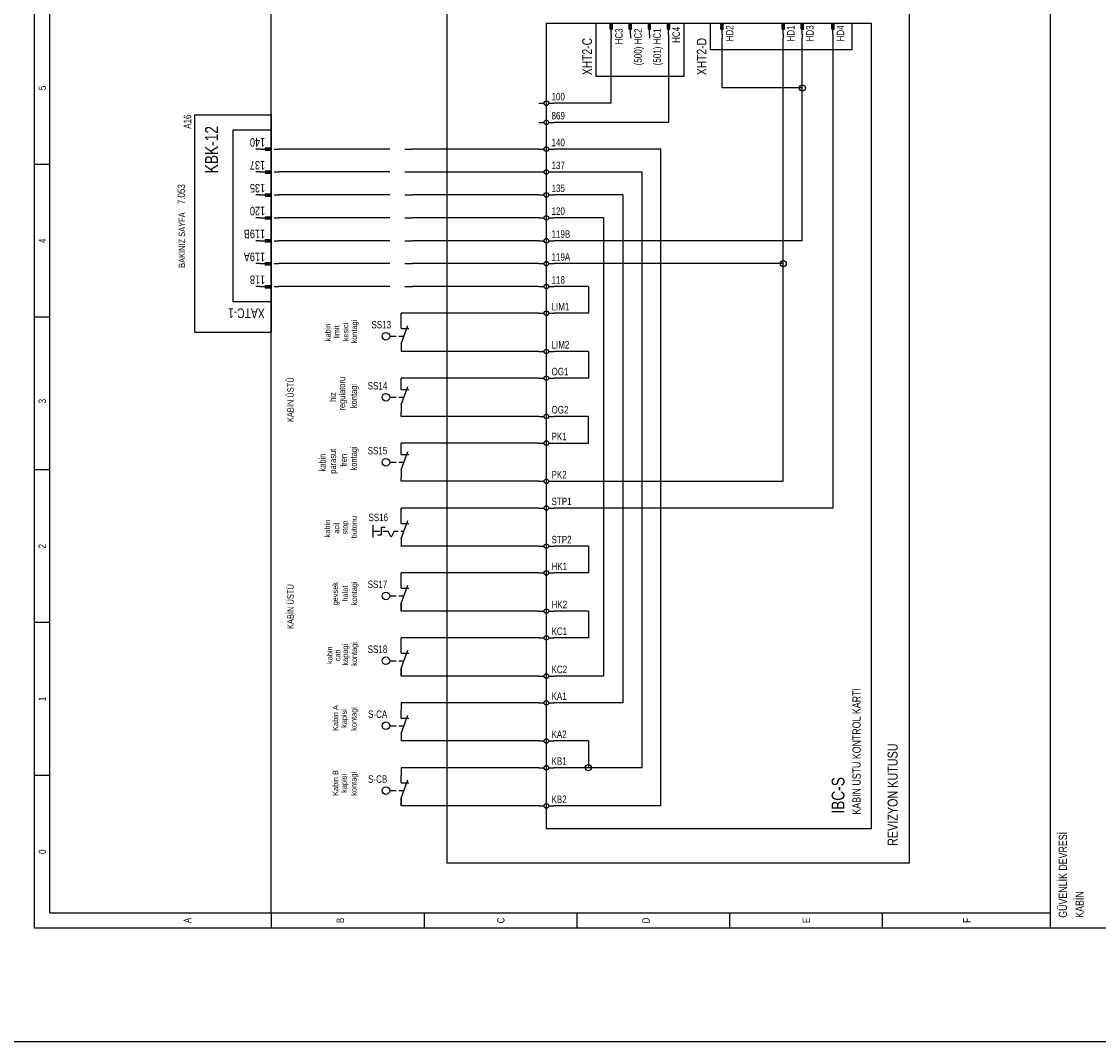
# Model space of a CAD drawing. Header units: centimetres. Extents: x 0 to 13234, y -30 to 2970.
# Tile 21 of 29: x 11838 to 12504, y 0 to 632. Entities that reach past the tile are written whole.
import ezdxf
from ezdxf.enums import TextEntityAlignment as Align

# ---------------------------------------------------------------- set-up
doc = ezdxf.new("R2010")
doc.units = ezdxf.units.CM
for name, color, linetype in [('ASN-CERCEVE', 7, 'Continuous'), ('ASN-ELEKTRIK', 3, 'Continuous'), ('ASN-ELEKTRIK-YAZI', 4, 'Continuous')]:
    doc.layers.add(name, color=color, linetype=linetype)

msp = doc.modelspace()

# ---------------------------------------------------------------- linework, layer by layer
at = {"layer": 'ASN-CERCEVE'}
for points in [[(0, 0), (13233.67, 0), (13233.67, 2970), (0, 2970)], [(100, 0), (13208.67, 0), (13208.67, 2970), (100, 2970)]]:
    msp.add_lwpolyline(points, close=True, dxfattribs=at)
at = {"layer": 'ASN-ELEKTRIK'}
for p, q in [((11845.54, 70.2), (11845.54, 1015.95)), ((11855, 79.66), (11855, 1015.95)), ((12474.47, 70.2), (12474.47, 1015.95)), ((11992.14, 79.66), (11992.14, 1006.5)), ((12100.9, 110.39), (12100.9, 651.84)), ((12386.99, 651.84), (12386.99, 110.39)), ((12162.37, 131.67), (12162.37, 630.56)), ((12162.37, 630.56), (12363.35, 630.56)), ((12193.11, 597.46), (12193.11, 630.56)), ((12193.11, 630.56), (12247.49, 630.56)), ((12201.86, 630.56), (12203.28, 630.56)), ((12201.86, 626.78), (12201.86, 630.56)), ((12201.86, 626.78), (12203.28, 626.78)), ((12202.09, 626.78), (12202.09, 630.56)), ((12202.33, 626.78), (12202.33, 630.56)), ((12202.57, 623.46), (12202.57, 630.56)), ((12202.8, 626.78), (12202.8, 630.56)), ((12203.04, 626.78), (12203.04, 630.56)), ((12203.28, 626.78), (12203.28, 630.56)), ((12213.68, 630.56), (12215.1, 630.56)), ((12213.68, 626.78), (12213.68, 630.56)), ((12213.68, 626.78), (12215.1, 626.78)), ((12213.92, 626.78), (12213.92, 630.56)), ((12214.15, 626.78), (12214.15, 630.56)), ((12214.39, 623.46), (12214.39, 630.56)), ((12214.63, 626.78), (12214.63, 630.56)), ((12214.86, 626.78), (12214.86, 630.56)), ((12215.1, 626.78), (12215.1, 630.56)), ((12225.5, 630.56), (12226.92, 630.56)), ((12225.5, 626.78), (12225.5, 630.56)), ((12225.5, 626.78), (12226.92, 626.78)), ((12225.74, 626.78), (12225.74, 630.56)), ((12225.97, 626.78), (12225.97, 630.56)), ((12226.21, 623.46), (12226.21, 630.56)), ((12226.45, 626.78), (12226.45, 630.56)), ((12226.68, 626.78), (12226.68, 630.56)), ((12226.92, 626.78), (12226.92, 630.56)), ((12237.32, 630.56), (12238.74, 630.56)), ((12237.32, 626.78), (12237.32, 630.56)), ((12237.32, 626.78), (12238.74, 626.78)), ((12237.56, 626.78), (12237.56, 630.56)), ((12237.8, 626.78), (12237.8, 630.56)), ((12238.03, 623.46), (12238.03, 630.56)), ((12238.27, 626.78), (12238.27, 630.56)), ((12238.51, 626.78), (12238.51, 630.56)), ((12238.74, 626.78), (12238.74, 630.56)), ((12247.49, 630.56), (12247.49, 597.46)), ((12264.04, 614.01), (12264.04, 630.56)), ((12264.04, 630.56), (12351.52, 630.56)), ((12270.42, 630.56), (12271.84, 630.56)), ((12270.42, 626.78), (12270.42, 630.56)), ((12270.42, 626.78), (12271.84, 626.78)), ((12270.66, 626.78), (12270.66, 630.56)), ((12270.9, 626.78), (12270.9, 630.56)), ((12271.13, 623.46), (12271.13, 630.56)), ((12271.37, 626.78), (12271.37, 630.56)), ((12271.61, 626.78), (12271.61, 630.56)), ((12271.84, 626.78), (12271.84, 630.56)), ((12308.25, 630.56), (12309.67, 630.56)), ((12308.25, 626.78), (12308.25, 630.56)), ((12308.25, 626.78), (12309.67, 626.78)), ((12308.49, 626.78), (12308.49, 630.56)), ((12308.73, 626.78), (12308.73, 630.56)), ((12308.96, 623.46), (12308.96, 630.56)), ((12309.2, 626.78), (12309.2, 630.56)), ((12309.44, 626.78), (12309.44, 630.56)), ((12309.67, 626.78), (12309.67, 630.56)), ((12320.08, 630.56), (12321.5, 630.56)), ((12320.08, 626.78), (12320.08, 630.56)), ((12320.08, 626.78), (12321.5, 626.78)), ((12320.31, 626.78), (12320.31, 630.56)), ((12320.55, 626.78), (12320.55, 630.56)), ((12320.79, 623.46), (12320.79, 630.56)), ((12321.02, 626.78), (12321.02, 630.56)), ((12321.26, 626.78), (12321.26, 630.56)), ((12321.5, 626.78), (12321.5, 630.56)), ((12338.99, 630.56), (12340.41, 630.56)), ((12338.99, 626.78), (12338.99, 630.56)), ((12338.99, 626.78), (12340.41, 626.78)), ((12339.23, 626.78), (12339.23, 630.56)), ((12339.46, 626.78), (12339.46, 630.56)), ((12339.7, 623.46), (12339.7, 630.56)), ((12339.94, 626.78), (12339.94, 630.56)), ((12340.17, 626.78), (12340.17, 630.56)), ((12340.41, 626.78), (12340.41, 630.56)), ((12351.52, 630.56), (12351.52, 614.01)), ((12363.35, 630.56), (12363.35, 131.67)), ((12202.57, 623.46), (12202.57, 621.1)), ((12202.57, 580.91), (12202.57, 621.1)), ((12214.39, 623.46), (12214.39, 621.1)), ((12226.21, 623.46), (12226.21, 621.1)), ((12238.03, 623.46), (12238.03, 621.1)), ((12238.03, 621.1), (12238.03, 569.08)), ((12271.13, 623.46), (12271.13, 621.1)), ((12271.13, 590.36), (12271.13, 621.1)), ((12308.96, 623.46), (12308.96, 621.1)), ((12308.96, 481.6), (12308.96, 621.1)), ((12320.79, 623.46), (12320.79, 621.1)), ((12320.79, 590.36), (12320.79, 621.1)), ((12339.7, 623.46), (12339.7, 621.1)), ((12339.7, 621.1), (12339.7, 330.28)), ((12351.52, 614.01), (12264.04, 614.01)), ((12247.49, 597.46), (12193.11, 597.46)), ((12320.79, 590.36), (12271.13, 590.36)), ((12320.79, 495.79), (12320.79, 590.36)), ((12157.64, 580.91), (12160.95, 580.91)), ((12163.79, 580.91), (12167.1, 580.91)), ((12202.57, 580.91), (12167.1, 580.91)), ((11944.85, 439.04), (11944.85, 573.81)), ((11944.85, 573.81), (11992.14, 573.81)), ((11992.14, 573.81), (11992.14, 439.04)), ((12157.64, 569.08), (12160.95, 569.08)), ((12163.79, 569.08), (12167.1, 569.08)), ((12238.03, 569.08), (12167.1, 569.08)), ((11968.49, 457.96), (11968.49, 564.36)), ((11968.49, 564.36), (11992.14, 564.36)), ((11992.14, 564.36), (11992.14, 457.96)), ((11988.35, 553.24), (11992.14, 553.24)), ((11988.35, 553.24), (11988.35, 551.82)), ((11992.14, 553.24), (11992.14, 551.82)), ((11985.04, 552.53), (11982.68, 552.53)), ((11985.04, 552.53), (11992.14, 552.53)), ((11988.35, 553.01), (11992.14, 553.01)), ((11988.35, 552.77), (11992.14, 552.77)), ((11988.35, 552.3), (11992.14, 552.3)), ((11988.35, 552.06), (11992.14, 552.06)), ((11988.35, 551.82), (11992.14, 551.82)), ((11994.03, 552.53), (11996.87, 552.53)), ((12060.7, 552.53), (11996.87, 552.53)), ((12065.43, 552.53), (12060.7, 552.53)), ((12074.89, 552.53), (12079.62, 552.53)), ((12157.64, 552.53), (12079.62, 552.53)), ((12157.64, 552.53), (12160.95, 552.53)), ((12163.79, 552.53), (12167.1, 552.53)), ((12233.3, 552.53), (12167.1, 552.53)), ((12233.3, 145.86), (12233.3, 552.53)), ((11855, 543.08), (11845.54, 543.08)), ((11985.04, 538.35), (11982.68, 538.35)), ((11985.04, 538.35), (11992.14, 538.35)), ((11988.35, 539.06), (11992.14, 539.06)), ((11988.35, 539.06), (11988.35, 537.64)), ((11988.35, 538.82), (11992.14, 538.82)), ((11988.35, 538.58), (11992.14, 538.58)), ((11988.35, 538.11), (11992.14, 538.11)), ((11988.35, 537.87), (11992.14, 537.87)), ((11988.35, 537.64), (11992.14, 537.64)), ((11992.14, 539.06), (11992.14, 537.64)), ((11994.03, 538.35), (11996.87, 538.35)), ((12060.7, 538.35), (11996.87, 538.35)), ((12065.43, 538.35), (12060.7, 538.35)), ((12074.89, 538.35), (12079.62, 538.35)), ((12079.62, 538.35), (12157.64, 538.35)), ((12157.64, 538.35), (12160.95, 538.35)), ((12163.79, 538.35), (12167.1, 538.35)), ((12167.1, 538.35), (12221.48, 538.35)), ((12221.48, 538.35), (12221.48, 169.5)), ((11985.04, 524.16), (11982.68, 524.16)), ((11985.04, 524.16), (11992.14, 524.16)), ((11988.35, 524.87), (11992.14, 524.87)), ((11988.35, 524.87), (11988.35, 523.45)), ((11988.35, 524.63), (11992.14, 524.63)), ((11988.35, 524.4), (11992.14, 524.4)), ((11988.35, 523.92), (11992.14, 523.92)), ((11988.35, 523.69), (11992.14, 523.69)), ((11988.35, 523.45), (11992.14, 523.45)), ((11992.14, 524.87), (11992.14, 523.45)), ((11994.03, 524.16), (11996.87, 524.16)), ((12060.7, 524.16), (11996.87, 524.16)), ((12065.43, 524.16), (12060.7, 524.16)), ((12074.89, 524.16), (12079.62, 524.16)), ((12157.64, 524.16), (12079.62, 524.16)), ((12157.64, 524.16), (12160.95, 524.16)), ((12163.79, 524.16), (12167.1, 524.16)), ((12209.66, 524.16), (12167.1, 524.16)), ((12209.66, 524.16), (12209.66, 209.7)), ((11985.04, 509.97), (11982.68, 509.97)), ((11985.04, 509.97), (11992.14, 509.97)), ((11988.35, 510.68), (11992.14, 510.68)), ((11988.35, 510.68), (11988.35, 509.27)), ((11988.35, 510.45), (11992.14, 510.45)), ((11988.35, 510.21), (11992.14, 510.21)), ((11988.35, 509.74), (11992.14, 509.74)), ((11988.35, 509.5), (11992.14, 509.5)), ((11988.35, 509.27), (11992.14, 509.27)), ((11992.14, 510.68), (11992.14, 509.27)), ((11994.03, 509.97), (11996.87, 509.97)), ((12060.7, 509.97), (11996.87, 509.97)), ((12065.43, 509.97), (12060.7, 509.97)), ((12074.89, 509.97), (12079.62, 509.97)), ((12157.64, 509.97), (12079.62, 509.97)), ((12157.64, 509.97), (12160.95, 509.97)), ((12163.79, 509.97), (12167.1, 509.97)), ((12197.84, 509.97), (12167.1, 509.97)), ((12197.84, 509.97), (12197.84, 226.25)), ((11985.04, 495.79), (11982.68, 495.79)), ((11985.04, 495.79), (11992.14, 495.79)), ((11988.35, 496.5), (11992.14, 496.5)), ((11988.35, 496.5), (11988.35, 495.08)), ((11988.35, 496.26), (11992.14, 496.26)), ((11988.35, 496.02), (11992.14, 496.02)), ((11988.35, 495.55), (11992.14, 495.55)), ((11988.35, 495.32), (11992.14, 495.32)), ((11988.35, 495.08), (11992.14, 495.08)), ((11992.14, 496.5), (11992.14, 495.08)), ((11994.03, 495.79), (11996.87, 495.79)), ((12060.7, 495.79), (11996.87, 495.79)), ((12065.43, 495.79), (12060.7, 495.79)), ((12074.89, 495.79), (12079.62, 495.79)), ((12157.64, 495.79), (12079.62, 495.79)), ((12157.64, 495.79), (12160.95, 495.79)), ((12163.79, 495.79), (12167.1, 495.79)), ((12320.79, 495.79), (12167.1, 495.79)), ((11985.04, 481.6), (11982.68, 481.6)), ((11985.04, 481.6), (11992.14, 481.6)), ((11988.35, 482.31), (11992.14, 482.31)), ((11988.35, 482.31), (11988.35, 480.89)), ((11988.35, 482.07), (11992.14, 482.07)), ((11988.35, 481.84), (11992.14, 481.84)), ((11988.35, 481.37), (11992.14, 481.37)), ((11988.35, 481.13), (11992.14, 481.13)), ((11988.35, 480.89), (11992.14, 480.89)), ((11992.14, 482.31), (11992.14, 480.89)), ((11994.03, 481.6), (11996.87, 481.6)), ((12060.7, 481.6), (11996.87, 481.6)), ((12065.43, 481.6), (12060.7, 481.6)), ((12074.89, 481.6), (12079.62, 481.6)), ((12157.64, 481.6), (12079.62, 481.6)), ((12157.64, 481.6), (12160.95, 481.6)), ((12163.79, 481.6), (12167.1, 481.6)), ((12308.96, 481.6), (12167.1, 481.6)), ((12308.96, 346.83), (12308.96, 481.6)), ((11985.04, 467.42), (11982.68, 467.42)), ((11985.04, 467.42), (11992.14, 467.42)), ((11988.35, 468.12), (11992.14, 468.12)), ((11988.35, 468.12), (11988.35, 466.71)), ((11988.35, 467.89), (11992.14, 467.89)), ((11988.35, 467.65), (11992.14, 467.65)), ((11988.35, 467.18), (11992.14, 467.18)), ((11988.35, 466.94), (11992.14, 466.94)), ((11988.35, 466.71), (11992.14, 466.71)), ((11992.14, 468.12), (11992.14, 466.71)), ((11994.03, 467.42), (11996.87, 467.42)), ((12060.7, 467.42), (11996.87, 467.42)), ((12065.43, 467.42), (12060.7, 467.42)), ((12074.89, 467.42), (12079.62, 467.42)), ((12157.64, 467.42), (12079.62, 467.42)), ((12157.64, 467.42), (12160.95, 467.42)), ((12163.79, 467.42), (12167.1, 467.42)), ((12188.38, 467.42), (12167.1, 467.42)), ((12188.38, 467.42), (12188.38, 450.86)), ((11992.14, 457.96), (11968.49, 457.96)), ((11855, 448.5), (11845.54, 448.5)), ((12072.53, 446.14), (12072.53, 450.86)), ((12157.64, 450.86), (12072.53, 450.86)), ((12157.64, 450.86), (12160.95, 450.86)), ((12163.79, 450.86), (12167.1, 450.86)), ((12188.38, 450.86), (12167.1, 450.86)), ((12072.53, 441.41), (12072.53, 446.14)), ((12072.53, 431.95), (12076.66, 443.3)), ((12072.53, 441.41), (12077.25, 441.41)), ((11992.14, 439.04), (11944.85, 439.04)), ((12065.44, 436.68), (12069.33, 436.68)), ((12071.01, 436.68), (12074.25, 436.68)), ((12072.53, 431.95), (12072.53, 427.22)), ((12157.64, 427.22), (12072.53, 427.22)), ((12157.64, 427.22), (12160.95, 427.22)), ((12163.79, 427.22), (12167.1, 427.22)), ((12188.38, 427.22), (12167.1, 427.22)), ((12188.38, 427.22), (12188.38, 410.67)), ((12157.64, 410.67), (12072.53, 410.67)), ((12072.53, 408.31), (12072.53, 410.67)), ((12072.53, 403.58), (12072.53, 408.31)), ((12157.64, 410.67), (12160.95, 410.67)), ((12163.79, 410.67), (12167.1, 410.67)), ((12188.38, 410.67), (12167.1, 410.67)), ((12072.53, 394.12), (12076.66, 405.47)), ((12072.53, 403.58), (12077.25, 403.58)), ((12065.44, 398.85), (12069.33, 398.85)), ((12071.01, 398.85), (12074.25, 398.85)), ((12072.53, 394.12), (12072.53, 389.39)), ((12072.53, 387.03), (12072.53, 389.39)), ((12157.64, 387.03), (12072.53, 387.03)), ((12157.64, 387.03), (12160.95, 387.03)), ((12163.79, 387.03), (12167.1, 387.03)), ((12188.38, 387.03), (12167.1, 387.03)), ((12188.38, 370.48), (12188.38, 387.03)), ((12157.64, 370.48), (12072.53, 370.48)), ((12072.53, 368.11), (12072.53, 370.48)), ((12072.53, 363.38), (12072.53, 368.11)), ((12157.64, 370.48), (12160.95, 370.48)), ((12163.79, 370.48), (12167.1, 370.48)), ((12167.1, 370.48), (12188.38, 370.48)), ((12072.53, 353.92), (12076.66, 365.27)), ((12072.53, 363.38), (12077.25, 363.38)), ((11855, 353.92), (11845.54, 353.92)), ((12065.44, 358.65), (12069.33, 358.65)), ((12071.01, 358.65), (12074.25, 358.65)), ((12072.53, 353.92), (12072.53, 349.2)), ((12072.53, 346.83), (12072.53, 349.2)), ((12157.64, 346.83), (12072.53, 346.83)), ((12157.64, 346.83), (12160.95, 346.83)), ((12163.79, 346.83), (12167.1, 346.83)), ((12167.1, 346.83), (12308.96, 346.83)), ((12072.53, 325.55), (12072.53, 330.28)), ((12157.64, 330.28), (12072.53, 330.28)), ((12157.64, 330.28), (12160.95, 330.28)), ((12163.79, 330.28), (12167.1, 330.28)), ((12339.7, 330.28), (12167.1, 330.28)), ((12072.53, 320.73), (12072.53, 325.46)), ((12072.53, 311.27), (12076.66, 322.62)), ((12072.53, 320.73), (12077.25, 320.73)), ((12055.11, 312.14), (12055.11, 319.7)), ((12055.12, 316), (12059.29, 316)), ((12057.87, 313.64), (12060.23, 313.64)), ((12060.23, 318.36), (12062.6, 318.36)), ((12060.23, 318.36), (12060.23, 313.64)), ((12061.18, 316), (12064.49, 316)), ((12066.38, 312.22), (12064.49, 316)), ((12068.27, 316), (12066.38, 312.22)), ((12068.27, 316), (12070.63, 316)), ((12072.53, 316), (12074.23, 316)), ((12072.53, 311.27), (12072.53, 306.54)), ((12072.53, 306.54), (12072.53, 306.64)), ((12157.64, 306.64), (12072.53, 306.64)), ((12157.64, 306.64), (12160.95, 306.64)), ((12163.79, 306.64), (12167.1, 306.64)), ((12188.38, 306.64), (12167.1, 306.64)), ((12188.38, 306.64), (12188.38, 290.09)), ((12072.53, 285.36), (12072.53, 290.09)), ((12157.64, 290.09), (12072.53, 290.09)), ((12157.64, 290.09), (12160.95, 290.09)), ((12163.79, 290.09), (12167.1, 290.09)), ((12188.38, 290.09), (12167.1, 290.09)), ((12072.53, 280.63), (12072.53, 285.36)), ((12072.53, 271.17), (12076.66, 282.52)), ((12072.53, 280.63), (12077.25, 280.63)), ((12065.44, 275.9), (12069.33, 275.9)), ((12071.01, 275.9), (12074.25, 275.9)), ((12072.53, 271.17), (12072.53, 266.44)), ((12072.53, 266.44), (12072.53, 271.17)), ((12157.64, 266.44), (12072.53, 266.44)), ((12157.64, 266.44), (12160.95, 266.44)), ((12163.79, 266.44), (12167.1, 266.44)), ((12188.38, 266.44), (12167.1, 266.44)), ((12188.38, 266.44), (12188.38, 249.89)), ((11855, 259.35), (11845.54, 259.35)), ((12072.53, 245.16), (12072.53, 249.89)), ((12157.64, 249.89), (12072.53, 249.89)), ((12157.64, 249.89), (12160.95, 249.89)), ((12163.79, 249.89), (12167.1, 249.89)), ((12188.38, 249.89), (12167.1, 249.89)), ((12072.53, 240.43), (12072.53, 245.16)), ((12072.53, 230.98), (12076.66, 242.33)), ((12072.53, 240.43), (12077.25, 240.43)), ((12065.44, 235.71), (12069.33, 235.71)), ((12071.01, 235.71), (12074.25, 235.71)), ((12072.53, 230.98), (12072.53, 226.25)), ((12072.53, 226.25), (12072.53, 230.98)), ((12157.64, 226.25), (12072.53, 226.25)), ((12157.64, 226.25), (12160.95, 226.25)), ((12163.79, 226.25), (12167.1, 226.25)), ((12197.84, 226.25), (12167.1, 226.25)), ((12072.53, 209.7), (12072.53, 204.97)), ((12157.64, 209.7), (12072.53, 209.7)), ((12157.64, 209.7), (12160.95, 209.7)), ((12163.79, 209.7), (12167.1, 209.7)), ((12209.66, 209.7), (12167.1, 209.7)), ((12072.53, 200.24), (12072.53, 204.97)), ((12072.53, 190.78), (12076.66, 202.13)), ((12072.53, 200.24), (12077.25, 200.24)), ((12065.44, 195.51), (12069.33, 195.51)), ((12071.01, 195.51), (12074.25, 195.51)), ((12072.53, 190.78), (12072.53, 186.05)), ((12072.53, 190.78), (12072.53, 186.05)), ((12157.64, 186.05), (12072.53, 186.05)), ((12157.64, 186.05), (12160.95, 186.05)), ((12163.79, 186.05), (12167.1, 186.05)), ((12188.38, 186.05), (12167.1, 186.05)), ((12188.38, 186.05), (12188.38, 169.5)), ((12072.53, 169.5), (12072.53, 164.77)), ((12157.64, 169.5), (12072.53, 169.5)), ((12157.64, 169.5), (12160.95, 169.5)), ((12163.79, 169.5), (12167.1, 169.5)), ((12188.38, 169.5), (12167.1, 169.5)), ((12221.48, 169.5), (12188.38, 169.5)), ((11855, 164.77), (11845.54, 164.77)), ((12072.53, 160.05), (12072.53, 164.77)), ((12072.53, 150.59), (12076.66, 161.94)), ((12072.53, 160.05), (12077.25, 160.05)), ((12065.44, 155.32), (12069.33, 155.32)), ((12071.01, 155.32), (12074.25, 155.32)), ((12072.53, 150.59), (12072.53, 145.86)), ((12072.53, 145.86), (12072.53, 150.59)), ((12157.64, 145.86), (12072.53, 145.86)), ((12157.64, 145.86), (12160.95, 145.86)), ((12163.79, 145.86), (12167.1, 145.86)), ((12233.3, 145.86), (12167.1, 145.86)), ((12363.35, 131.67), (12162.37, 131.67)), ((12386.99, 110.39), (12100.9, 110.39)), ((11855, 79.66), (12474.47, 79.66)), ((11992.14, 79.66), (11992.14, 70.2)), ((12086.71, 79.66), (12086.71, 70.2)), ((12181.29, 79.66), (12181.29, 70.2)), ((12275.86, 70.2), (12275.86, 79.66)), ((12370.44, 70.2), (12370.44, 79.66)), ((12512.3, 70.2), (11845.54, 70.2))]:
    msp.add_line(p, q, dxfattribs=at)
for centre, radius in [((12320.79, 590.36), 1.89), ((12162.37, 580.91), 1.42), ((12162.37, 569.08), 1.42), ((12162.37, 552.53), 1.42), ((12162.37, 538.35), 1.42), ((12162.37, 524.16), 1.42), ((12162.37, 509.97), 1.42), ((12162.37, 495.79), 1.42), ((12162.37, 481.6), 1.42), ((12308.96, 481.6), 1.89), ((12162.37, 467.42), 1.42), ((12162.37, 450.86), 1.42), ((12063.07, 436.68), 2.36), ((12162.37, 427.22), 1.42), ((12162.37, 410.67), 1.42), ((12063.07, 398.85), 2.36), ((12162.37, 387.03), 1.42), ((12162.37, 370.48), 1.42), ((12063.07, 358.65), 2.36), ((12162.37, 346.83), 1.42), ((12162.37, 330.28), 1.42), ((12162.37, 306.64), 1.42), ((12162.37, 290.09), 1.42), ((12063.07, 275.9), 2.36), ((12162.37, 266.44), 1.42), ((12162.37, 249.89), 1.42), ((12063.07, 235.71), 2.36), ((12162.37, 226.25), 1.42), ((12162.37, 209.7), 1.42), ((12063.07, 195.51), 2.36), ((12162.37, 186.05), 1.42), ((12162.37, 169.5), 1.42), ((12188.38, 169.5), 1.89), ((12063.07, 155.32), 2.36), ((12162.37, 145.86), 1.42)]:
    msp.add_circle(centre, radius, dxfattribs=at)

# ---------------------------------------------------------------- texts
at = {"layer": 'ASN-ELEKTRIK-YAZI', "width": 0.8}
for s, height, p in [('HC3', 4.634, (12209.57, 627.25)), ('(500) HC2', 4.634, (12221.39, 627.25)), ('(501) HC1', 4.634, (12233.21, 627.25)), ('HC4', 4.634, (12245.03, 628.19)), ('HD2', 4.634, (12278.13, 629.14)), ('HD1', 4.634, (12315.96, 629.14)), ('HD3', 4.634, (12327.78, 629.14)), ('HD4', 4.634, (12346.7, 629.14)), ('A16', 4.634, (11942.58, 573.91)), ('KBK-12', 7.944, (11959.13, 566.81)), ('BAKINIZ SAYFA', 3.9722, (11938.8, 513.38))]:
    msp.add_text(s, height=height, rotation=90, dxfattribs=at).set_placement(p, align=Align.RIGHT)
for s, height, rotation, p in [('XHT2-C', 5.958, 90, (12190.56, 598.31)), ('XHT2-D', 5.958, 90, (12261.49, 598.31)), ('140', 5.296, 180, (11988.35, 559.34)), ('137', 5.296, 180, (11988.35, 545.16)), ('7.053', 4.634, 90, (11938.8, 518.39)), ('135', 5.296, 180, (11988.35, 530.97)), ('120', 5.296, 180, (11988.35, 516.78)), ('119B', 5.296, 180, (11988.35, 502.6)), ('119A', 5.296, 180, (11988.35, 488.41)), ('118', 5.296, 180, (11988.35, 474.22)), ('XATC-1', 5.958, 180, (11988.07, 453.89)), ('KABIN USTU KONTROL KARTI', 5.1071, 90, (12356.91, 140.47)), ('REVIZYON KUTUSU', 6.242, 90, (12379.8, 121.08)), ('IBC-S', 7.944, 90, (12346.89, 141.04)), ('GÜVENLİK DEVRESİ', 5.1071, 90, (12484.59, 76.61)), ('KABİN', 5.107, 90, (12494.99, 76.61))]:
    msp.add_text(s, height=height, rotation=rotation, dxfattribs=at).set_placement(p)
for s, height, p in [('5', 4.63, (11852.73, 590.36)), ('4', 4.63, (11852.73, 495.79)), ('kabin', 3.405, (12028.83, 439.04)), ('limit', 3.405, (12034.25, 439.31)), ('kesici', 3.405, (12039.84, 439.27)), ('kontagi', 3.405, (12045.13, 439.52)), ('KABİN ÜSTÜ', 3.972, (12005.97, 397.34)), ('regulatoru', 3.972, (12037.94, 401.08)), ('kontagi', 3.972, (12045.12, 399.63)), ('hiz', 3.972, (12032.18, 398.98)), ('3', 4.63, (11852.73, 396.48)), ('parasut', 3.972, (12032.25, 359.26)), ('kontagi', 3.972, (12045.12, 361.02)), ('kabin', 3.972, (12025.75, 358.42)), ('fren', 3.972, (12038.96, 359.81)), ('kabin', 3.405, (12028.57, 317.54)), ('acil', 3.405, (12034.2, 317.85)), ('stop', 3.405, (12039.44, 318.2)), ('butonu', 3.405, (12045.06, 318.4)), ('2', 4.63, (11852.73, 306.64)), ('KABİN ÜSTÜ', 3.972, (12005.99, 269.27)), ('gevsek', 3.405, (12033.37, 277.24)), ('halat', 3.405, (12039.5, 277.3)), ('kontagi', 3.405, (12045.12, 277.46)), ('kabin', 3.405, (12029.98, 239.16)), ('cati', 3.405, (12034.91, 239.01)), ('kapagi', 3.405, (12039.55, 239.41)), ('kontagi', 3.405, (12045.12, 239.9)), ('1', 4.63, (11852.73, 212.06)), ('Kabin A', 3.405, (12033.56, 200.24)), ('kapisi', 3.405, (12038.88, 199.99)), ('kontagi', 3.405, (12045, 199.72)), ('Kabin B', 3.405, (12033.56, 160.05)), ('kapisi', 3.405, (12038.88, 159.79)), ('kontagi', 3.405, (12045, 159.52)), ('0', 4.63, (11852.73, 117.49)), ('A', 4.63, (11942.58, 74.93)), ('B', 4.63, (12037.15, 74.93)), ('C', 4.63, (12136.46, 74.93)), ('D', 4.63, (12226.31, 74.93)), ('E', 4.63, (12325.61, 74.93)), ('F', 4.63, (12424.91, 74.93))]:
    msp.add_text(s, height=height, rotation=90, dxfattribs=at).set_placement(p, align=Align.CENTER)
for s, p in [('100', (12165.59, 582.7)), ('869', (12165.59, 570.88)), ('140', (12165.59, 554.33)), ('137', (12165.59, 540.14)), ('135', (12165.59, 525.96)), ('120', (12165.59, 511.77)), ('119B', (12165.59, 497.59)), ('119A', (12165.59, 483.4)), ('118', (12165.59, 469.21)), ('LIM1', (12165.59, 452.66)), ('LIM2', (12165.59, 429.02)), ('OG1', (12165.59, 412.47)), ('OG2', (12165.59, 388.82)), ('PK1', (12165.59, 372.27)), ('PK2', (12165.59, 348.63)), ('STP1', (12165.59, 332.08)), ('STP2', (12165.59, 308.43)), ('HK1', (12165.59, 291.88)), ('HK2', (12165.59, 268.24)), ('KC1', (12165.59, 251.69)), ('KC2', (12165.59, 228.05)), ('KA1', (12165.59, 211.49)), ('KA2', (12165.59, 187.85)), ('KB1', (12165.59, 171.3)), ('KB2', (12165.59, 147.66))]:
    msp.add_text(s, height=4.634, dxfattribs=at).set_placement(p)
for s, p in [('SS13', (12066.28, 441.5)), ('SS14', (12063.92, 403.67)), ('SS15', (12063.92, 363.48)), ('SS17', (12063.92, 280.72)), ('SS18', (12063.92, 240.53)), ('S-CA', (12063.92, 200.33)), ('S-CB', (12063.92, 160.14))]:
    msp.add_text(s, height=4.634, dxfattribs=at).set_placement(p, align=Align.RIGHT)
msp.add_text('SS16', height=4.634, dxfattribs=at).set_placement((12058.34, 322.15), align=Align.CENTER)

doc.saveas('drawing.dxf')
